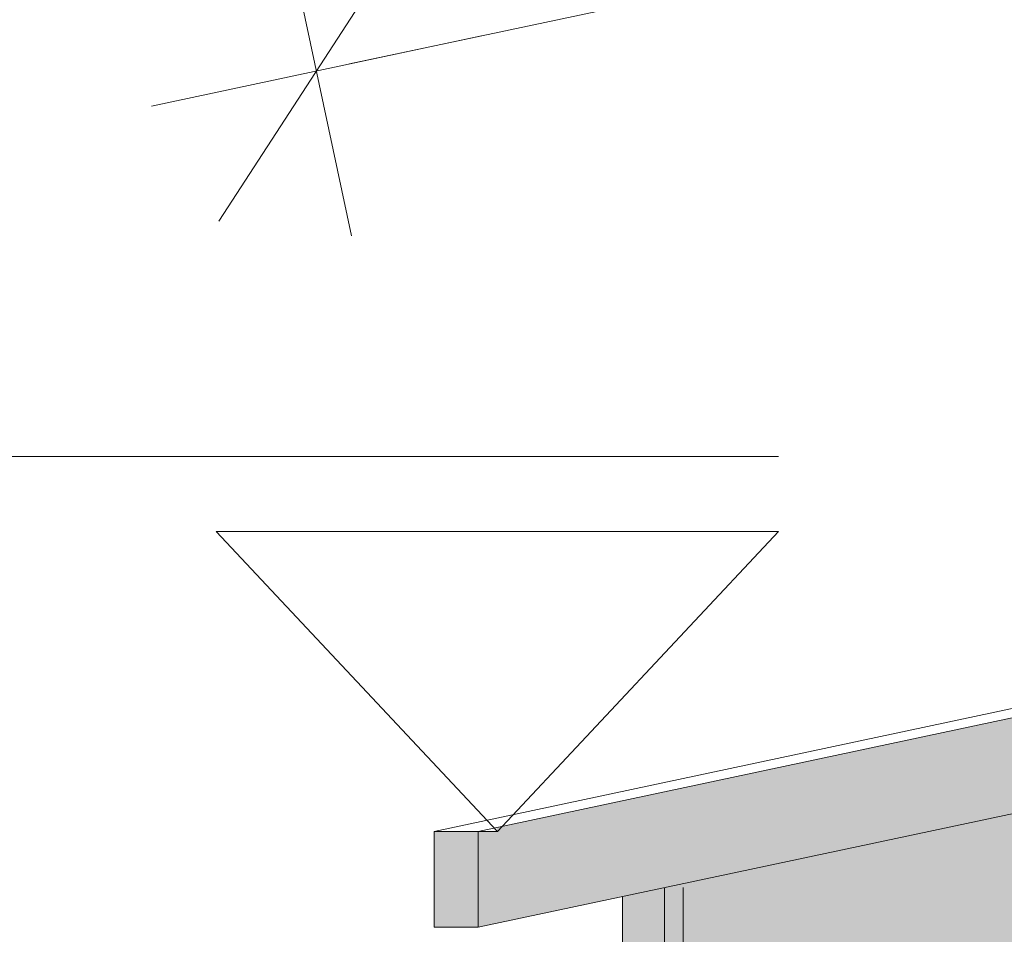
# Model space of a CAD drawing. Header units: centimetres. Extents: x 72434 to 107032, y 4980 to 7950.
# Tile 20 of 256: x 73347 to 73399, y 7046 to 7095. Entities that reach past the tile are written whole.
import ezdxf

# ---------------------------------------------------------------- set-up
doc = ezdxf.new("R2010")
doc.units = ezdxf.units.CM
for name, color, linetype, lineweight in [('A-FLOR', 7, 'Continuous', 9), ('A-ROOF', 7, 'Continuous', 9), ('A_widok cienkie', 1, 'Continuous', 9), ('Blacha na rąbek', 251, 'Continuous', 9), ('G-ANNO-DIMS', 7, 'Continuous', 9), ('K_wym', 1, 'Continuous', 13), ('Papa', 251, 'Continuous', 9), ('Tynk Szary', 253, 'Continuous', 9)]:
    doc.layers.add(name, color=color, linetype=linetype, lineweight=lineweight)
doc.styles.add('BIKTS', font='bikromsw.shx', dxfattribs={"width": 0.85})
doc.styles.add('Calibri', font='calibri.ttf', dxfattribs={"width": 0.8, "height": 16})
doc.dimstyles.new('B 1-100', dxfattribs={"dimscale": 10, "dimtxt": 1.8, "dimasz": 0.18, "dimexe": 1.25, "dimexo": 0.625, "dimtad": 1, "dimdec": 1, "dimrnd": 1, "dimdsep": 46, "dimtxsty": 'BIKTS', "dimblk": 'nowa zasieczka', "dimcen": 1, "dimse1": 1, "dimse2": 1, "dimclrd": 256, "dimclrt": 7, "dimadec": 1, "dimazin": 2, "dimtfac": 1, "dimtdec": 1, "dimtix": 1, "dimtmove": 1, "dimatfit": 3, "dimfxl": 1, "dimlwd": -1, "dimarcsym": 0})

# ---------------------------------------------------------------- blocks, each defined once
blk = doc.blocks.new('Rzędne punktów - BT_trójkąt wykończone-419900-Elewacja EN')
at = {"layer": 'G-ANNO-DIMS', "color": 253, "true_color": 0xaaaaaa}
for p, q in [((60.803, 16), (153.803, 16)), ((60.803, 12), (90.803, 12)), ((75.803, -4), (60.803, 12)), ((75.803, -4), (90.803, 12))]:
    blk.add_line(p, q, dxfattribs=at)
blk = doc.blocks.new('nowa zasieczka')
at = {"layer": 'K_wym', "ltscale": 100}
for p, q in [((0, 5), (0, -5)), ((3.75, 3.75), (-3.75, -3.75)), ((-5, 0), (5, 0))]:
    blk.add_line(p, q, dxfattribs=at)
blk = doc.blocks.new('*D1402')
at = {"layer": 'A_widok cienkie'}
blk.add_line((73558.716, 7133.905), (73364.472, 7092.618), dxfattribs=at)
at = {"layer": 'Defpoints', "color": 0}
for p in [(73569.098, 7093.716), (73362.712, 7092.243), (73371.334, 7051.68)]:
    blk.add_point(p, dxfattribs=at)
at = {"layer": 'A_widok cienkie', "xscale": 1.8, "yscale": 1.8, "zscale": 1.8}
for p, rotation in [((73560.476, 7134.279), 11.99987053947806), ((73362.712, 7092.243), 191.9998705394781)]:
    blk.add_blockref('nowa zasieczka', p, dxfattribs=dict(at, rotation=rotation))
at = {"layer": 'A_widok cienkie', "color": 7, "insert": (73458.423, 7128.178), "char_height": 18, "attachment_point": 5, "rotation": 11.9999, "style": 'BIKTS'}
blk.add_mtext('202', dxfattribs=at)

msp = doc.modelspace()

# ---------------------------------------------------------------- hatches: boundary and pattern name
at = {"layer": 'Papa'}
h = msp.add_hatch(color=256, dxfattribs=at)
h.dxf.hatch_style = 1
h.paths.add_polyline_path([(73371.334, 7046.568), (73371.334, 7051.68), (73372.365, 7051.68), (73372.32, 7051.89), (73569.098, 7093.716), (73562.744, 7087.253)])
h.paths.add_polyline_path([(73368.982, 7046.568), (73371.334, 7046.568), (73371.334, 7051.68), (73368.982, 7051.68)])
at = {"layer": 'Tynk Szary'}
h = msp.add_hatch(color=256, dxfattribs=at)
h.dxf.hatch_style = 1
h.paths.add_polyline_path([(73381.273, 7048.681), (73404.266, 7053.568), (73404.942, 7053.568), (73562.568, 7087.075), (73381.273, 6902.705), (73381.273, 7020.568)])
h.paths.add_polyline_path([(73379.037, 7048.206), (73379.037, 7020.568), (73379.037, 6900.431), (73379.359, 6900.759), (73379.359, 6974.446), (73379.988, 6974.446), (73379.988, 6901.399), (73380.35, 6901.766), (73380.35, 6970.446), (73380.979, 6970.446), (73380.979, 6902.406), (73381.273, 6902.705), (73381.273, 7020.568), (73381.273, 7048.681)])

# ---------------------------------------------------------------- linework, layer by layer
at = {"layer": 'A-FLOR'}
for p, q in [((73381.273, 7020.568), (73381.273, 7048.681)), ((73379.037, 7048.206), (73379.037, 7020.568))]:
    msp.add_line(p, q, dxfattribs=at)
at = {"layer": 'A-ROOF'}
for p, q in [((73368.982, 7051.68), (73569.72, 7094.348)), ((73569.098, 7093.716), (73371.334, 7051.68)), ((73371.334, 7046.568), (73562.744, 7087.253)), ((73368.982, 7046.568), (73368.982, 7051.68)), ((73368.982, 7051.68), (73371.334, 7051.68)), ((73371.334, 7051.68), (73371.334, 7046.568)), ((73371.334, 7046.568), (73368.982, 7046.568))]:
    msp.add_line(p, q, dxfattribs=at)
at = {"layer": 'Blacha na rąbek'}
for points in [[(73381.273, 7048.681), (73381.273, 6900.979)], [(73382.273, 7048.681), (73382.273, 6900.979)]]:
    msp.add_lwpolyline(points, dxfattribs=at)
at = {"layer": 'G-ANNO-DIMS', "color": 253, "true_color": 0xaaaaaa}
msp.add_line((73371.334, 7051.68), (73372.365, 7051.68), dxfattribs=at)

# ---------------------------------------------------------------- block references
at = {"layer": 'G-ANNO-DIMS', "color": 253, "true_color": 0xaaaaaa, "extrusion": (0, 0, -1)}
msp.add_blockref('Rzędne punktów - BT_trójkąt wykończone-419900-Elewacja EN', (-73448.168, 7055.68), dxfattribs=at)

# ---------------------------------------------------------------- texts
at = {"layer": 'G-ANNO-DIMS', "color": 253, "true_color": 0xaaaaaa, "insert": (73299.478, 7093.856), "char_height": 16, "width": 54.92842, "attachment_point": 1, "line_spacing_factor": 1.158048, "style": 'Calibri'}
msp.add_mtext('+9.85', dxfattribs=at)

# ---------------------------------------------------------------- dimensions: what is measured, and where the dimension line sits
at = {"layer": 'A_widok cienkie', "color": 1}
dim = msp.add_aligned_dim(p1=(73569.098, 7093.716), p2=(73371.334, 7051.68), distance=-41.47, dimstyle='B 1-100', dxfattribs=at)
dim.commit()
dim.dimension.update_dxf_attribs({"geometry": '*D1402', "text_midpoint": (73458.423, 7128.178)})

doc.saveas('drawing.dxf')
